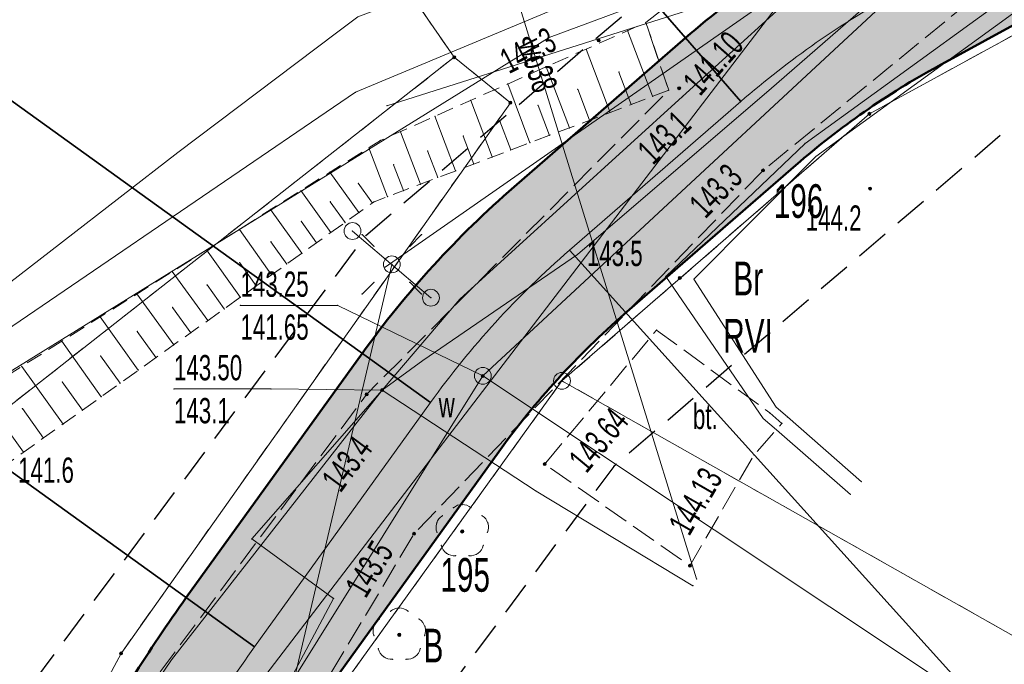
# Model space of a CAD drawing. Extents: x 6456700 to 6518119, y 5963420 to 5980059.
# Tile 156 of 256: x 6512351 to 6512381, y 5966102 to 5966121. Entities that reach past the tile are written whole.
import ezdxf
from ezdxf.enums import TextEntityAlignment as Align

# ---------------------------------------------------------------- set-up
doc = ezdxf.new("R2010")
doc.units = 0
doc.header["$MEASUREMENT"] = 0
for name, pattern in [('L_0_03', [1, 0.5, -0.5]), ('L_0_04', [1.5, 1, -0.5]), ('L_0_52', [1, 0.75, -0.25]), ('L_0_5A', [0.75, 0.5, -0.25])]:
    doc.linetypes.add(name, pattern=pattern)
doc.layers.get('0').update_dxf_attribs({"color": 2, "linetype": 'CONTINUOUS', "lineweight": 5})
for name, color, linetype, lineweight in [('000_Inne__niezydentyfikowane_', 7, 'CONTINUOUS', 18), ('18mm Kreska ciągła', 7, 'CONTINUOUS', 18), ('202_punkt_graniczny', 7, 'CONTINUOUS', 18), ('203_punkt_graniczny', 7, 'CONTINUOUS', 18), ('209_oznaczenie_konturu_klasyfikacyjnego', 96, 'CONTINUOUS', 18), ('210_oznaczenie_konturu_uzytku_gruntowego', 96, 'CONTINUOUS', 18), ('211_numer_dzialki_ewidencyjnej', 7, 'CONTINUOUS', 18), ('218_kontur_uzytku_gruntowego', 96, 'L_0_03', 18), ('219_dzialka_ewidencyjna', 7, 'CONTINUOUS', 18), ('35mm Ciągła', 7, 'CONTINUOUS', 35), ('50mm Kreska ciągła', 7, 'CONTINUOUS', 50), ('9mm Kreska ciągła', 252, 'CONTINUOUS', 9), ('drzewo_lisciaste', 7, 'CONTINUOUS', 18), ('jezdnia', 7, 'CONTINUOUS', 18), ('komora_podziemna', 7, 'CONTINUOUS', 18), ('komora_podziemna_Atr17', 7, 'CONTINUOUS', 18), ('latarnia', 7, 'CONTINUOUS', 18), ('obszar_utwardzony', 7, 'CONTINUOUS', 18), ('obszar_utwardzony_Atr17', 7, 'CONTINUOUS', 18), ('pikieta_naturalna', 7, 'CONTINUOUS', 18), ('pikieta_naturalna_Atr2', 7, 'CONTINUOUS', 18), ('pikieta_sztuczna', 7, 'CONTINUOUS', 18), ('pikieta_sztuczna_Atr2', 7, 'CONTINUOUS', 18), ('przewod_elektroenergetyczny_niskiego_napiecia', 7, 'CONTINUOUS', 18), ('przewod_kanalizacyjny', 7, 'CONTINUOUS', 18), ('przewod_telekomunikacyjny_podziemny', 7, 'CONTINUOUS', 18), ('przewod_wodociagowy', 7, 'CONTINUOUS', 18), ('przewod_wodociagowy_Atr1', 7, 'CONTINUOUS', 18), ('rzedna', 7, 'CONTINUOUS', 18), ('rzedna_Atr2', 7, 'CONTINUOUS', 18), ('rzedna_Atr3', 7, 'CONTINUOUS', 18), ('sciana_oporowa__linia_', 7, 'CONTINUOUS', 18), ('skarpa_nieumocniona', 7, 'CONTINUOUS', 18), ('slup_przewodow_napowietrznych', 7, 'CONTINUOUS', 18), ('Zakres', 7, 'CONTINUOUS', 18)]:
    doc.layers.add(name, color=color, linetype=linetype, lineweight=lineweight)
doc.styles.get("Standard").update_dxf_attribs({"font": 'txt', "width": 0.75})

# ---------------------------------------------------------------- blocks, each defined once
blk = doc.blocks.new('mdcp_nowa')
at = {"layer": '203_punkt_graniczny', "linetype": 'Continuous', "lineweight": 18}
for points in [[(6495095.61, 5982570.525, 1), (6495095.61, 5982570.615, 1)], [(6495097.28, 5982569.175, 1), (6495097.28, 5982569.265, 1)], [(6495107.94, 5982568.845, 1), (6495107.94, 5982568.935, 1)], [(6495085.72, 5982552.825, 1), (6495085.72, 5982552.915, 1)]]:
    blk.add_hatch(color=18, dxfattribs=at).paths.add_polyline_path(points)
at = {"layer": 'drzewo_lisciaste', "linetype": 'Continuous', "lineweight": 18}
for points in [[(6495095.85, 5982556.44, 1), (6495095.85, 5982556.54, 1)], [(6495093.98, 5982553.37, 1), (6495093.98, 5982553.47, 1)]]:
    blk.add_hatch(color=94, dxfattribs=at).paths.add_polyline_path(points)
at = {"layer": 'pikieta_naturalna', "linetype": 'Continuous', "lineweight": 18}
for points in [[(6495099.9, 5982571.025, 1), (6495099.9, 5982571.115, 1)], [(6495102.29, 5982569.605, 1), (6495102.29, 5982569.695, 1)], [(6495104.78, 5982567.165, 1), (6495104.78, 5982567.255, 1)], [(6495107.96, 5982566.625, 1), (6495107.96, 5982566.715, 1)], [(6495102.31, 5982563.975, 1), (6495102.31, 5982564.065, 1)], [(6495093.01, 5982560.515, 1), (6495093.01, 5982560.605, 1)], [(6495094.42, 5982556.375, 1), (6495094.42, 5982556.465, 1)]]:
    blk.add_hatch(color=18, dxfattribs=at).paths.add_polyline_path(points)
at = {"layer": 'pikieta_sztuczna', "linetype": 'Continuous', "lineweight": 18}
for points in [[(6495098.3, 5982558.445, 1), (6495098.3, 5982558.535, 1)], [(6495102.61, 5982555.425, 1), (6495102.61, 5982555.515, 1)]]:
    blk.add_hatch(color=18, dxfattribs=at).paths.add_polyline_path(points)
at = {"layer": 'rzedna', "linetype": 'Continuous', "lineweight": 18}
for points in [[(6495096.46, 5982561.065, 1), (6495096.46, 5982561.155, 1)], [(6495093.47, 5982560.645, 1), (6495093.47, 5982560.735, 1)]]:
    blk.add_hatch(color=18, dxfattribs=at).paths.add_polyline_path(points)
at = {"layer": '000_Inne__niezydentyfikowane_', "linetype": 'Continuous', "lineweight": 18, "flags": 128}
for points in [[(6495101.5, 5982569.41), (6495100.76, 5982571.36)], [(6495100.24, 5982568.93), (6495099.53, 5982570.81)], [(6495099.03, 5982568.47), (6495098.34, 5982570.29)], [(6495100.87, 5982569.17), (6495100.5, 5982570.13)], [(6495097.86, 5982568.03), (6495097.2, 5982569.78)], [(6495099.63, 5982568.7), (6495099.28, 5982569.62)], [(6495096.74, 5982567.61), (6495096.1, 5982569.29)], [(6495098.44, 5982568.25), (6495098.1, 5982569.14)], [(6495095.65, 5982567.2), (6495095.04, 5982568.82)], [(6495097.29, 5982567.82), (6495096.97, 5982568.67)], [(6495094.61, 5982566.8), (6495094.02, 5982568.36)], [(6495096.19, 5982567.4), (6495095.88, 5982568.23)], [(6495093.63, 5982566.43), (6495093.08, 5982567.88)], [(6495095.12, 5982567), (6495094.82, 5982567.79)], [(6495094.1, 5982566.61), (6495093.81, 5982567.38)], [(6495092.78, 5982565.96), (6495091.92, 5982567.16)], [(6495093.18, 5982566.24), (6495092.76, 5982566.83)], [(6495091.95, 5982565.37), (6495091.06, 5982566.61)], [(6495092.37, 5982565.66), (6495091.93, 5982566.28)], [(6495091.09, 5982564.75), (6495090.16, 5982566.05)], [(6495091.52, 5982565.06), (6495091.07, 5982565.7)], [(6495090.19, 5982564.11), (6495089.23, 5982565.46)], [(6495090.64, 5982564.43), (6495090.17, 5982565.09)], [(6495089.26, 5982563.44), (6495088.25, 5982564.85)], [(6495089.73, 5982563.78), (6495089.24, 5982564.47)], [(6495088.29, 5982562.75), (6495087.24, 5982564.21)], [(6495088.78, 5982563.1), (6495088.27, 5982563.81)], [(6495087.28, 5982562.03), (6495086.19, 5982563.55)], [(6495087.79, 5982562.39), (6495087.25, 5982563.14)], [(6495086.23, 5982561.28), (6495085.1, 5982562.86)], [(6495086.76, 5982561.65), (6495086.2, 5982562.43)], [(6495085.13, 5982560.49), (6495083.96, 5982562.14)], [(6495085.69, 5982560.89), (6495085.11, 5982561.7)], [(6495084, 5982559.68), (6495082.77, 5982561.39)], [(6495084.57, 5982560.09), (6495083.97, 5982560.93)], [(6495082.82, 5982558.84), (6495081.54, 5982560.62)], [(6495083.41, 5982559.26), (6495082.79, 5982560.14)]]:
    blk.add_lwpolyline(points, dxfattribs=at)
at = {"layer": '000_Inne__niezydentyfikowane_'}
for p in [(6495100.76, 5982571.36), (6495099.53, 5982570.81), (6495098.34, 5982570.29), (6495100.5, 5982570.13), (6495097.2, 5982569.78), (6495099.28, 5982569.62), (6495101.5, 5982569.41), (6495096.1, 5982569.29), (6495098.1, 5982569.14), (6495100.87, 5982569.17), (6495095.04, 5982568.82), (6495100.24, 5982568.93), (6495096.97, 5982568.67), (6495099.03, 5982568.47), (6495099.63, 5982568.7), (6495094.02, 5982568.36), (6495095.88, 5982568.23), (6495098.44, 5982568.25), (6495093.08, 5982567.88), (6495097.86, 5982568.03), (6495094.82, 5982567.79), (6495096.74, 5982567.61), (6495097.29, 5982567.82), (6495093.81, 5982567.38), (6495096.19, 5982567.4), (6495091.92, 5982567.16), (6495095.12, 5982567), (6495095.65, 5982567.2), (6495092.76, 5982566.83), (6495094.61, 5982566.8), (6495091.06, 5982566.61), (6495093.63, 5982566.43), (6495094.1, 5982566.61), (6495091.93, 5982566.28), (6495093.18, 5982566.24), (6495090.16, 5982566.05), (6495092.78, 5982565.96), (6495091.07, 5982565.7), (6495092.37, 5982565.66), (6495089.23, 5982565.46), (6495091.95, 5982565.37), (6495090.17, 5982565.09), (6495091.52, 5982565.06), (6495088.25, 5982564.85), (6495091.09, 5982564.75), (6495089.24, 5982564.47), (6495090.64, 5982564.43), (6495087.24, 5982564.21), (6495090.19, 5982564.11), (6495088.27, 5982563.81), (6495089.73, 5982563.78), (6495086.19, 5982563.55), (6495089.26, 5982563.44), (6495087.25, 5982563.14), (6495088.78, 5982563.1), (6495085.1, 5982562.86), (6495088.29, 5982562.75), (6495086.2, 5982562.43), (6495087.79, 5982562.39), (6495083.96, 5982562.14), (6495087.28, 5982562.03), (6495085.11, 5982561.7), (6495086.76, 5982561.65), (6495082.77, 5982561.39), (6495086.23, 5982561.28), (6495083.97, 5982560.93), (6495085.69, 5982560.89), (6495085.13, 5982560.49), (6495082.79, 5982560.14), (6495084.57, 5982560.09), (6495084, 5982559.68), (6495083.41, 5982559.26), (6495082.82, 5982558.84)]:
    blk.add_point(p, dxfattribs=at)
at = {"layer": '202_punkt_graniczny', "color": 7, "linetype": 'Continuous', "lineweight": 18}
blk.add_circle((6495098.81, 5982560.96), 0.25, dxfattribs=at)
at = {"layer": '202_punkt_graniczny'}
blk.add_point((6495098.81, 5982560.96), dxfattribs=at)
at = {"layer": '203_punkt_graniczny', "color": 7, "linetype": 'Continuous', "lineweight": 18}
for centre in [(6495095.61, 5982570.57), (6495097.28, 5982569.22), (6495107.94, 5982568.89), (6495085.72, 5982552.87)]:
    blk.add_circle(centre, 0.045, dxfattribs=at)
at = {"layer": '203_punkt_graniczny'}
for p in [(6495095.61, 5982570.57), (6495097.28, 5982569.22), (6495107.94, 5982568.89), (6495085.72, 5982552.87)]:
    blk.add_point(p, dxfattribs=at)
at = {"layer": '218_kontur_uzytku_gruntowego', "lineweight": 18, "flags": 128}
for points in [[(6495127.94, 5982579.83), (6495107.94, 5982568.89)], [(6495093.51, 5982573.61), (6495095.61, 5982570.57)], [(6495095.61, 5982570.57), (6495059.39, 5982542.16)], [(6495097.28, 5982569.22), (6495095.61, 5982570.57)], [(6495085.72, 5982552.87), (6495097.28, 5982569.22)], [(6495107.94, 5982568.89), (6495098.81, 5982560.96)], [(6495098.81, 5982560.96), (6495090.48, 5982549.39)], [(6495131.94, 5982542.25), (6495098.81, 5982560.96)], [(6495073.98, 5982531.05), (6495085.72, 5982552.87)]]:
    blk.add_lwpolyline(points, dxfattribs=at)
at = {"layer": '218_kontur_uzytku_gruntowego'}
for p in [(6495095.61, 5982570.57), (6495095.61, 5982570.57), (6495095.61, 5982570.57), (6495095.61, 5982570.57), (6495097.28, 5982569.22), (6495097.28, 5982569.22), (6495097.28, 5982569.22), (6495097.28, 5982569.22), (6495107.94, 5982568.89), (6495107.94, 5982568.89), (6495107.94, 5982568.89), (6495107.94, 5982568.89), (6495098.81, 5982560.96), (6495098.81, 5982560.96), (6495098.81, 5982560.96), (6495098.81, 5982560.96), (6495098.81, 5982560.96), (6495098.81, 5982560.96), (6495085.72, 5982552.87), (6495085.72, 5982552.87), (6495085.72, 5982552.87), (6495085.72, 5982552.87)]:
    blk.add_point(p, dxfattribs=at)
at = {"layer": '219_dzialka_ewidencyjna', "color": 3, "linetype": 'Continuous', "lineweight": 18, "flags": 128}
for points in [[(6495127.94, 5982579.83), (6495107.94, 5982568.89)], [(6495093.51, 5982573.61), (6495095.61, 5982570.57)], [(6495095.61, 5982570.57), (6495059.39, 5982542.16)], [(6495097.28, 5982569.22), (6495095.61, 5982570.57)], [(6495085.72, 5982552.87), (6495097.28, 5982569.22)], [(6495098.81, 5982560.96), (6495107.94, 5982568.89)], [(6495090.48, 5982549.39), (6495098.81, 5982560.96)], [(6495098.81, 5982560.96), (6495131.94, 5982542.25)], [(6495073.98, 5982531.05), (6495085.72, 5982552.87)]]:
    blk.add_lwpolyline(points, dxfattribs=at)
at = {"layer": '219_dzialka_ewidencyjna', "color": 3}
for p in [(6495095.61, 5982570.57), (6495095.61, 5982570.57), (6495095.61, 5982570.57), (6495097.28, 5982569.22), (6495097.28, 5982569.22), (6495107.94, 5982568.89), (6495107.94, 5982568.89), (6495098.81, 5982560.96), (6495098.81, 5982560.96), (6495098.81, 5982560.96), (6495085.72, 5982552.87), (6495085.72, 5982552.87)]:
    blk.add_point(p, dxfattribs=at)
at = {"layer": 'drzewo_lisciaste', "color": 94, "linetype": 'Continuous', "lineweight": 18}
for centre in [(6495095.85, 5982556.49), (6495093.98, 5982553.42)]:
    blk.add_circle(centre, 0.05, dxfattribs=at)
at = {"layer": 'drzewo_lisciaste', "color": 94, "linetype": 'Continuous', "lineweight": 13}
for centre, start, end in [((6495095.85, 5982556.89), 49.272, 130.728), ((6495095.47, 5982556.614), 121.308, 202.548), ((6495096.23, 5982556.614), 337.452, 58.692), ((6495095.615, 5982556.166), 193.221, 274.871), ((6495096.085, 5982556.166), 265.129, 346.779), ((6495093.98, 5982553.82), 49.272, 130.728), ((6495093.6, 5982553.544), 121.308, 202.548), ((6495094.36, 5982553.544), 337.452, 58.692), ((6495093.745, 5982553.096), 193.221, 274.871), ((6495094.215, 5982553.096), 265.129, 346.779)]:
    blk.add_arc(centre, 0.4, start, end, dxfattribs=at)
at = {"layer": 'drzewo_lisciaste'}
for p in [(6495095.589, 5982557.193), (6495095.85, 5982557.29), (6495096.111, 5982557.193), (6495095.09, 5982556.738), (6495095.262, 5982556.956), (6495096.438, 5982556.956), (6495096.61, 5982556.738), (6495095.101, 5982556.461), (6495095.85, 5982556.49), (6495096.599, 5982556.461), (6495095.226, 5982556.075), (6495096.474, 5982556.075), (6495095.38, 5982555.842), (6495095.649, 5982555.767), (6495096.051, 5982555.767), (6495096.32, 5982555.842), (6495093.719, 5982554.123), (6495093.98, 5982554.22), (6495094.241, 5982554.123), (6495093.392, 5982553.886), (6495094.568, 5982553.886), (6495093.22, 5982553.668), (6495094.74, 5982553.668), (6495093.231, 5982553.391), (6495093.98, 5982553.42), (6495094.729, 5982553.391), (6495093.356, 5982553.005), (6495094.604, 5982553.005), (6495093.51, 5982552.772), (6495093.779, 5982552.697), (6495094.181, 5982552.697), (6495094.45, 5982552.772)]:
    blk.add_point(p, dxfattribs=at)
at = {"layer": 'jezdnia', "color": 7, "linetype": 'L_0_52', "lineweight": 18, "flags": 128}
blk.add_lwpolyline([(6495134.37, 5982583.3), (6495113.38, 5982574.25), (6495104.78, 5982567.21), (6495094.42, 5982556.42), (6495077.25, 5982527.64), (6495065.47, 5982509.01), (6495049.82, 5982491.48), (6495035, 5982466.78), (6495029.3, 5982456), (6495014.86, 5982429.39), (6495004.75, 5982409.18), (6494998.73, 5982397.06), (6494987.52, 5982373.63), (6494982.83, 5982364.72), (6494972.31, 5982345.03), (6494970.53, 5982342.23), (6494960.57, 5982327.01), (6494956.04, 5982320.35), (6494947.33, 5982304.72), (6494935.61, 5982281.93), (6494926.04, 5982257.99), (6494919.72, 5982242.45), (6494913.81, 5982225.8), (6494910.48, 5982216.25), (6494906.14, 5982216.99), (6494909.9, 5982227.31), (6494916.12, 5982243.16), (6494921.48, 5982258.77), (6494931.15, 5982282.69), (6494943.64, 5982306.31), (6494959.06, 5982330.89), (6494969.1, 5982347.08), (6494979.83, 5982365.44), (6494985.75, 5982378.98), (6494994.88, 5982398.03), (6495001.66, 5982410.76), (6495011.8, 5982430.8), (6495026, 5982457.23), (6495032.25, 5982468.97), (6495046.11, 5982493.71), (6495063.09, 5982514.09), (6495073.26, 5982529.52), (6495082.96, 5982547.05), (6495093.01, 5982560.56), (6495101.98, 5982569.59), (6495101.3, 5982571.6), (6495108.99, 5982577.59), (6495110.03, 5982578.44), (6495121.58, 5982583.64), (6495122.46, 5982584.02), (6495130.77, 5982587.79), (6495134.82, 5982589.62), (6495140.56, 5982589.08), (6495141.32, 5982585.54)], close=True, dxfattribs=at)
at = {"layer": 'jezdnia'}
for p in [(6495101.3, 5982571.6), (6495101.98, 5982569.59), (6495104.78, 5982567.21), (6495093.01, 5982560.56), (6495094.42, 5982556.42)]:
    blk.add_point(p, dxfattribs=at)
at = {"layer": 'komora_podziemna', "color": 5, "linetype": 'Continuous', "lineweight": 13}
blk.add_circle((6495096.46, 5982561.11), 0.25, dxfattribs=at)
at = {"layer": 'komora_podziemna'}
blk.add_point((6495096.46, 5982561.11), dxfattribs=at)
at = {"layer": 'latarnia', "color": 7, "linetype": 'Continuous', "lineweight": 13, "flags": 128}
for points in [[(6495093.23, 5982564.951), (6495092.877, 5982565.304)], [(6495094.291, 5982564.951), (6495094.644, 5982565.304)], [(6495093.23, 5982563.89), (6495092.877, 5982563.537)], [(6495094.291, 5982563.89), (6495094.644, 5982563.537)]]:
    blk.add_lwpolyline(points, dxfattribs=at)
at = {"layer": 'latarnia', "color": 7, "linetype": 'Continuous', "lineweight": 13}
blk.add_circle((6495093.76, 5982564.42), 0.25, dxfattribs=at)
at = {"layer": 'latarnia'}
for p in [(6495092.877, 5982565.304), (6495094.644, 5982565.304), (6495093.23, 5982564.951), (6495094.291, 5982564.951), (6495093.76, 5982564.42), (6495093.23, 5982563.89), (6495094.291, 5982563.89), (6495092.877, 5982563.537), (6495094.644, 5982563.537)]:
    blk.add_point(p, dxfattribs=at)
at = {"layer": 'obszar_utwardzony', "color": 7, "linetype": 'L_0_52', "lineweight": 18, "flags": 128}
blk.add_lwpolyline([(6495101.62, 5982562.47), (6495104.98, 5982560.01), (6495105.34, 5982559.7), (6495104.51, 5982558.76), (6495102.61, 5982555.47), (6495098.3, 5982558.49)], close=True, dxfattribs=at)
at = {"layer": 'obszar_utwardzony'}
for p in [(6495101.62, 5982562.47), (6495104.98, 5982560.01), (6495105.34, 5982559.7), (6495098.3, 5982558.49), (6495104.51, 5982558.76), (6495102.61, 5982555.47)]:
    blk.add_point(p, dxfattribs=at)
at = {"layer": 'pikieta_naturalna', "color": 7, "linetype": 'Continuous', "lineweight": 18}
for centre in [(6495099.9, 5982571.07), (6495102.29, 5982569.65), (6495104.78, 5982567.21), (6495107.96, 5982566.67), (6495102.31, 5982564.02), (6495093.01, 5982560.56), (6495094.42, 5982556.42)]:
    blk.add_circle(centre, 0.045, dxfattribs=at)
at = {"layer": 'pikieta_naturalna'}
for p in [(6495099.9, 5982571.07), (6495102.29, 5982569.65), (6495104.78, 5982567.21), (6495107.96, 5982566.67), (6495102.31, 5982564.02), (6495093.01, 5982560.56), (6495094.42, 5982556.42)]:
    blk.add_point(p, dxfattribs=at)
at = {"layer": 'pikieta_sztuczna', "color": 7, "linetype": 'Continuous', "lineweight": 18}
for centre in [(6495098.3, 5982558.49), (6495102.61, 5982555.47)]:
    blk.add_circle(centre, 0.045, dxfattribs=at)
at = {"layer": 'pikieta_sztuczna'}
for p in [(6495098.3, 5982558.49), (6495102.61, 5982555.47)]:
    blk.add_point(p, dxfattribs=at)
at = {"layer": 'przewod_elektroenergetyczny_niskiego_napiecia', "color": 1, "linetype": 'Continuous', "lineweight": 18, "flags": 128}
for points in [[(6495125.18, 5982586.38), (6495093.56, 5982564.34)], [(6495087.9, 5982539.51), (6495093.76, 5982564.42)]]:
    blk.add_lwpolyline(points, dxfattribs=at)
at = {"layer": 'przewod_elektroenergetyczny_niskiego_napiecia'}
for p in [(6495093.56, 5982564.34), (6495093.76, 5982564.42), (6495093.76, 5982564.42)]:
    blk.add_point(p, dxfattribs=at)
at = {"layer": 'przewod_elektroenergetyczny_niskiego_napiecia', "color": 1}
for p in [(6495093.56, 5982564.34), (6495093.76, 5982564.42)]:
    blk.add_point(p, dxfattribs=at)
at = {"layer": 'przewod_kanalizacyjny', "color": 34, "linetype": 'Continuous', "lineweight": 18, "flags": 128}
for points in [[(6495170.45, 5982625.77), (6495156.12, 5982602.36), (6495141.15, 5982588.26), (6495113.72, 5982578.32), (6495092.68, 5982569.53), (6495045.09, 5982537.09), (6495021.25, 5982523.09), (6494993.35, 5982504.58), (6494979.31, 5982519.23), (6494973.67, 5982513.49)], [(6495093.61, 5982569.13), (6495105.35, 5982572.86)], [(6495087.83, 5982549.37), (6495105.56, 5982572.56)]]:
    blk.add_lwpolyline(points, dxfattribs=at)
at = {"layer": 'przewod_kanalizacyjny'}
for p in [(6495092.68, 5982569.53), (6495093.61, 5982569.13)]:
    blk.add_point(p, dxfattribs=at)
at = {"layer": 'przewod_telekomunikacyjny_podziemny', "color": 30, "linetype": 'Continuous', "lineweight": 18, "flags": 128}
for points in [[(6495153.57, 5982590.59), (6495143.73, 5982590.82), (6495140.96, 5982590.44), (6495136.36, 5982589.22), (6495125.43, 5982584.63), (6495118.68, 5982582.02), (6495111.1, 5982577.1), (6495107.64, 5982574.02), (6495105.18, 5982571.94), (6495102.39, 5982569.4), (6495095.78, 5982563.39), (6495093.47, 5982560.69), (6495087.22, 5982552.68), (6495083.79, 5982547.62), (6495074.92, 5982532.24)], [(6495153.57, 5982590.59), (6495149.14, 5982590.45), (6495146.08, 5982590.25), (6495137.25, 5982588.52), (6495132.01, 5982586.2), (6495123.45, 5982582.26), (6495120.04, 5982580.6), (6495115.99, 5982577.9), (6495111.25, 5982574.85), (6495109.73, 5982573.75), (6495105.03, 5982569.65), (6495099.27, 5982564.71), (6495094.68, 5982561.57), (6495093.47, 5982560.69), (6495089.6, 5982556.27), (6495092.03, 5982554.5), (6495087.91, 5982546.77), (6495085.02, 5982541.49), (6495079.35, 5982530.1)], [(6495105.18, 5982571.94), (6495105.04, 5982576.33), (6495100.52, 5982574.72), (6495096.03, 5982573.01), (6495092.75, 5982571.77), (6495092.12, 5982571.3), (6495087.4, 5982567.74), (6495083.98, 5982565.09), (6495075.29, 5982558.37), (6495068.99, 5982553.44)], [(6495093.47, 5982560.69), (6495098.04, 5982557.69), (6495102.7, 5982554.88)]]:
    blk.add_lwpolyline(points, dxfattribs=at)
at = {"layer": 'przewod_telekomunikacyjny_podziemny'}
for p in [(6495092.12, 5982571.3), (6495105.03, 5982569.65), (6495102.39, 5982569.4), (6495087.4, 5982567.74), (6495083.98, 5982565.09), (6495099.27, 5982564.71), (6495095.78, 5982563.39), (6495094.68, 5982561.57), (6495093.47, 5982560.69), (6495093.47, 5982560.69), (6495093.47, 5982560.69), (6495098.04, 5982557.69), (6495089.6, 5982556.27), (6495102.7, 5982554.88), (6495092.03, 5982554.5), (6495087.22, 5982552.68)]:
    blk.add_point(p, dxfattribs=at)
at = {"layer": 'przewod_wodociagowy', "color": 5, "linetype": 'Continuous', "lineweight": 18, "flags": 128}
for points in [[(6495093.71, 5982584.97), (6495096.9, 5982574.21), (6495102.81, 5982555.08)], [(6495116.02, 5982578.24), (6495114.38, 5982577.08), (6495098.43, 5982571.16), (6495040.66, 5982535.36), (6495020.87, 5982523.47), (6494994.8, 5982504.94), (6494980.71, 5982518.34), (6494972.25, 5982527.55), (6494970.833, 5982529.104)], [(6495020.19, 5982442.47), (6495036.31, 5982469.42), (6495048.81, 5982492.2), (6495052.33, 5982497.45), (6495061.45, 5982507.99), (6495071.18, 5982518.02), (6495077.82, 5982531.27), (6495096.46, 5982561.11), (6495111.97, 5982575.51), (6495112.4, 5982574.08), (6495113.01, 5982573.49)], [(6495096.46, 5982561.11), (6495110.2, 5982551.97), (6495109.71, 5982551.27)]]:
    blk.add_lwpolyline(points, dxfattribs=at)
at = {"layer": 'przewod_wodociagowy'}
for p in [(6495098.43, 5982571.16), (6495096.46, 5982561.11), (6495096.46, 5982561.11), (6495102.81, 5982555.08)]:
    blk.add_point(p, dxfattribs=at)
at = {"layer": 'rzedna', "color": 7, "linetype": 'Continuous', "lineweight": 18}
for centre in [(6495096.46, 5982561.11), (6495093.47, 5982560.69)]:
    blk.add_circle(centre, 0.045, dxfattribs=at)
at = {"layer": 'rzedna'}
for p in [(6495096.46, 5982561.11), (6495093.47, 5982560.69)]:
    blk.add_point(p, dxfattribs=at)
at = {"layer": 'rzedna_Atr2', "color": 7, "linetype": 'Continuous', "lineweight": 18, "flags": 128}
for points in [[(6495096.46, 5982561.11), (6495092.15, 5982563.2), (6495089.264, 5982563.2)], [(6495093.47, 5982560.69), (6495090.17, 5982560.72), (6495087.29, 5982560.72)]]:
    blk.add_lwpolyline(points, dxfattribs=at)
at = {"layer": 'rzedna_Atr2'}
for p in [(6495089.264, 5982563.2), (6495092.15, 5982563.2), (6495096.46, 5982561.11), (6495087.29, 5982560.72), (6495090.17, 5982560.72), (6495093.47, 5982560.69)]:
    blk.add_point(p, dxfattribs=at)
at = {"layer": 'sciana_oporowa__linia_', "color": 7, "linetype": 'Continuous', "lineweight": 18, "flags": 128}
for points in [[(6495107.376, 5982557.592), (6495105.176, 5982559.511), (6495104.789, 5982559.842), (6495101.89, 5982564.064), (6495106.028, 5982568.012), (6495114.335, 5982574.041), (6495119.768, 5982577.078)], [(6495107.704, 5982557.968), (6495105.504, 5982559.889), (6495105.171, 5982560.178), (6495102.73, 5982563.976), (6495106.352, 5982567.628), (6495114.605, 5982573.619), (6495120.012, 5982576.642)]]:
    blk.add_lwpolyline(points, dxfattribs=at)
at = {"layer": 'sciana_oporowa__linia_'}
for p in [(6495106.028, 5982568.012), (6495106.352, 5982567.628), (6495101.89, 5982564.064), (6495102.73, 5982563.976), (6495105.171, 5982560.178), (6495104.789, 5982559.842), (6495105.504, 5982559.889), (6495105.176, 5982559.511), (6495107.704, 5982557.968), (6495107.376, 5982557.592)]:
    blk.add_point(p, dxfattribs=at)
at = {"layer": 'skarpa_nieumocniona', "color": 7, "linetype": 'L_0_5A', "lineweight": 18, "flags": 128}
blk.add_lwpolyline([(6495101.98, 5982569.59), (6495093.23, 5982566.28), (6495082.09, 5982558.32), (6495069.48, 5982548.8), (6495057.57, 5982539.71), (6495038.48, 5982529.78), (6495020.89, 5982520.04), (6495010.33, 5982512.81), (6495009.56, 5982512.81), (6495020.36, 5982520.64), (6495037.75, 5982531.17), (6495045.58, 5982536.08), (6495056.58, 5982541.8), (6495068.83, 5982550.54), (6495080.69, 5982560.08), (6495093.42, 5982568.1), (6495101.3, 5982571.6)], close=True, dxfattribs=at)
at = {"layer": 'skarpa_nieumocniona'}
for p in [(6495101.3, 5982571.6), (6495101.3, 5982571.6), (6495101.98, 5982569.59), (6495101.98, 5982569.59), (6495093.42, 5982568.1), (6495093.42, 5982568.1), (6495093.23, 5982566.28), (6495093.23, 5982566.28)]:
    blk.add_point(p, dxfattribs=at)
at = {"layer": 'slup_przewodow_napowietrznych', "color": 7, "linetype": 'Continuous', "lineweight": 18, "flags": 128}
blk.add_lwpolyline([(6495094.92, 5982563.43), (6495092.59, 5982565.41)], dxfattribs=at)
at = {"layer": 'slup_przewodow_napowietrznych', "color": 7, "linetype": 'Continuous', "lineweight": 13}
for centre in [(6495092.59, 5982565.41), (6495094.92, 5982563.43)]:
    blk.add_circle(centre, 0.25, dxfattribs=at)
at = {"layer": 'slup_przewodow_napowietrznych'}
for p in [(6495092.59, 5982565.41), (6495092.59, 5982565.41), (6495094.92, 5982563.43), (6495094.92, 5982563.43)]:
    blk.add_point(p, dxfattribs=at)
at = {"layer": 'Zakres', "linetype": 'L_0_04', "lineweight": 25, "flags": 128}
blk.add_lwpolyline([(6495113.77, 5985050.22), (6495121.12, 5984877.07), (6495125.76, 5984757.87), (6495129.89, 5984649.81), (6495141.08, 5984611.3), (6495145.77, 5984544.53), (6495147.36, 5984487.27), (6495157.22, 5984392.07), (6495162.95, 5984387.45), (6495180.24, 5984384.16), (6495229.5, 5984386.61), (6495251.65, 5984373.41), (6495258.77, 5984357.12), (6495255.44, 5984330.44), (6495250.77, 5984304.39), (6495252.21, 5984282.78), (6495255.46, 5984256.45), (6495254.94, 5984238.25), (6495266.4, 5984211), (6495277.24, 5984182.33), (6495294.2, 5984133.19), (6495300.94, 5984095.37), (6495313.24, 5984037.69), (6495317.44, 5983978.18), (6495300.35, 5983922.18), (6495282.35, 5983883.38), (6495266.21, 5983862.23), (6495242.03, 5983839.67), (6495211.11, 5983816.86), (6495158.26, 5983772.66), (6495130.6, 5983651.16), (6495116.31, 5983543.43), (6495129.51, 5983346.73), (6495134.58, 5983264.71), (6495139.64, 5983186.97), (6495193.25, 5983077.94), (6495199.2, 5983041.97), (6495206.23, 5983026), (6495208.96, 5983004.88), (6495202.27, 5982979.48), (6495202.42, 5982950.13), (6495209.35, 5982897.38), (6495215.97, 5982850.34), (6495228.6, 5982809.97), (6495226.85, 5982778.82), (6495225.04, 5982750.56), (6495220.26, 5982723.37), (6495226.54, 5982679.97), (6495206.06, 5982669.48), (6495192.68, 5982657.71), (6495184.57, 5982648.65), (6495174.78, 5982624.58), (6495164.23, 5982604.61), (6495150.7, 5982588.3), (6495137.69, 5982582.43), (6495118.26, 5982573.75), (6495100.35, 5982558.42), (6495090.36, 5982544.99), (6495075.87, 5982519.06), (6495060.83, 5982499.68), (6495049.41, 5982485.49), (6495035.07, 5982459.7), (6495006.7, 5982406.64), (6494980.89, 5982351.84), (6494944.35, 5982293.29), (6494925.72, 5982250.11), (6494905.2, 5982190.37), (6494898.43, 5982153.5), (6494879.51, 5982063.89), (6494864.14, 5981992.66), (6494816.93, 5981768.61), (6494777.79, 5981577.7), (6494739.84, 5981394.72), (6494718.65, 5981297.89), (6494716.45, 5981237.31), (6494738.62, 5981208.21), (6494776.48, 5981173.06), (6494817.16, 5981137.44), (6494847.63, 5981109.8), (6494877.39, 5981077.08), (6494912.75, 5981030.55), (6494916.06, 5981014.71), (6494903.86, 5980957.01), (6494916.13, 5980953.51), (6494892.32, 5980927.59), (6494850.7, 5980858.8), (6494806.81, 5980779.89), (6494785.1, 5980753.49), (6494715.22, 5980723.29), (6494679.96, 5980686.78), (6494651.35, 5980651.29), (6494549.14, 5980683.24), (6494511.84, 5980659.66), (6494443.61, 5980630.33), (6494428.78, 5980598.6), (6494431.58, 5980579.46), (6494420.56, 5980549.76), (6494416.45, 5980528.2), (6494403.86, 5980507.16), (6494388.89, 5980482.96), (6494365.32, 5980407.99), (6494335.67, 5980315.15), (6494332.29, 5980297.41), (6494335.1, 5980278.18), (6494347.25, 5980254.84), (6494336.79, 5980250.09), (6494300.04, 5980271.34), (6494320.8, 5980301.43), (6494336.81, 5980349.17), (6494344.85, 5980380.92), (6494360.85, 5980437.13), (6494374.18, 5980476.38), (6494386.14, 5980498.84), (6494403.02, 5980528.52), (6494411.33, 5980563.19), (6494420.84, 5980586.25), (6494420.25, 5980601.11), (6494434.95, 5980635.94), (6494446.75, 5980644.99), (6494465.77, 5980647.27), (6494513.02, 5980669.46), (6494507.85, 5980679.68), (6494547.89, 5980705.83), (6494570.06, 5980691.34), (6494636.17, 5980669.05), (6494706.14, 5980756.86), (6494742.78, 5980772.58), (6494798.53, 5980814.27), (6494826.12, 5980867.97), (6494849.57, 5980908.6), (6494845.35, 5980942.01), (6494853.94, 5980970.83), (6494891.08, 5980960.54), (6494890.11, 5980965.73), (6494903.94, 5981025.69), (6494869.98, 5981070.3), (6494770.97, 5981160.58), (6494728.18, 5981200.64), (6494706.13, 5981229.56), (6494707.94, 5981299.75), (6494728.84, 5981398.1), (6494767.06, 5981580.19), (6494806.17, 5981770.55), (6494854.36, 5981994.76), (6494869.73, 5982065.97), (6494888.61, 5982155.44), (6494891.67, 5982173.95), (6494895.82, 5982197.45), (6494916.38, 5982253.72), (6494935.47, 5982297.95), (6494954.97, 5982331.67), (6494972.09, 5982356.64), (6494997.76, 5982411.14), (6495026.29, 5982464.48), (6495041.09, 5982491.09), (6495052.99, 5982505.88), (6495067.51, 5982524.6), (6495081.94, 5982550.43), (6495092.99, 5982565.28), (6495112.86, 5982582.29), (6495133.59, 5982591.55), (6495144.48, 5982596.46), (6495155.87, 5982610.19), (6495165.7, 5982628.8), (6495175.96, 5982654.03), (6495185.62, 5982664.83), (6495200.4, 5982677.82), (6495212.49, 5982688.04), (6495209.64, 5982723.43), (6495215.22, 5982750.57), (6495216.87, 5982779.54), (6495218.31, 5982809.31), (6495206.86, 5982847.92), (6495199.44, 5982894.74), (6495192.11, 5982948.71), (6495190.16, 5982979.24), (6495183.47, 5983075.16), (6495129.79, 5983184.34), (6495124.6, 5983264.07), (6495119.53, 5983346.09), (6495106.27, 5983543.75), (6495120.74, 5983652.9), (6495148.75, 5983779.42), (6495204.15, 5983826.04), (6495273.41, 5983889.36), (6495288.53, 5983927.42), (6495300.83, 5983964.69), (6495303.91, 5983980.14), (6495301.32, 5984039.55), (6495291.1, 5984093.63), (6495284.5, 5984130.67), (6495267.84, 5984178.93), (6495257.12, 5984207.3), (6495244.96, 5984236.19), (6495244.79, 5984255.42), (6495242.25, 5984281.97), (6495240.71, 5984304.95), (6495245.55, 5984331.94), (6495248.51, 5984355.64), (6495243.77, 5984366.47), (6495226.98, 5984376.47), (6495179.54, 5984374.12), (6495158.61, 5984378.09), (6495147.7, 5984386.91), (6495137.38, 5984486.61), (6495135.78, 5984544.04), (6495131.18, 5984609.54), (6495119.95, 5984648.2), (6495115.76, 5984757.49), (6495111.12, 5984876.67), (6495103.73, 5985050.93), (6495109.36, 5985081.73), (6495120.41, 5985085.88)], close=True, dxfattribs=at)
at = {"layer": 'Zakres'}
for p in [(6495092.99, 5982565.28), (6495100.35, 5982558.42)]:
    blk.add_point(p, dxfattribs=at)
at = {"layer": '209_oznaczenie_konturu_klasyfikacyjnego', "lineweight": 20, "width": 0.66}
blk.add_text('RVI', height=1, dxfattribs=at).set_placement((6495103.6, 5982562.8), align=Align.TOP_LEFT)
at = {"layer": '210_oznaczenie_konturu_uzytku_gruntowego', "lineweight": 20, "width": 0.66}
for s, p in [('Br', (6495103.9, 5982564.5)), ('B', (6495094.7, 5982553.6))]:
    blk.add_text(s, height=1, dxfattribs=at).set_placement(p, align=Align.TOP_LEFT)
at = {"layer": '211_numer_dzialki_ewidencyjnej', "color": 7, "lineweight": 20, "width": 0.66}
for s, p in [('196', (6495105.1, 5982566.8)), ('195', (6495095.2, 5982555.7))]:
    blk.add_text(s, height=1, dxfattribs=at).set_placement(p, align=Align.TOP_LEFT)
at = {"layer": 'komora_podziemna_Atr17', "color": 7, "lineweight": 15, "width": 0.66}
blk.add_text('w', height=0.75, dxfattribs=at).set_placement((6495095.149, 5982560.63), align=Align.TOP_LEFT)
at = {"layer": 'obszar_utwardzony_Atr17', "color": 7, "lineweight": 15, "width": 0.66}
blk.add_text('bt.', height=0.75, dxfattribs=at).set_placement((6495102.7, 5982560.28), align=Align.TOP_LEFT)
at = {"layer": 'pikieta_naturalna_Atr2', "color": 7, "lineweight": 15, "width": 0.66}
for s, rotation, p in [('142.3', 27.3, (6495096.89, 5982570.73)), ('143.1', 44.4, (6495100.99, 5982567.88)), ('143.3', 46.2, (6495102.53, 5982566.27)), ('143.4', 53.4, (6495091.63, 5982558.06)), ('143.5', 59.2, (6495092.34, 5982554.86))]:
    blk.add_text(s, height=0.75, rotation=rotation, dxfattribs=at).set_placement(p, align=Align.TOP_LEFT)
for s, p in [('144.2', (6495106.05, 5982566.17)), ('143.5', (6495099.55, 5982565.12)), ('141.6', (6495082.661, 5982558.685))]:
    blk.add_text(s, height=0.75, dxfattribs=at).set_placement(p, align=Align.TOP_LEFT)
at = {"layer": 'pikieta_sztuczna_Atr2', "color": 7, "lineweight": 15, "width": 0.66}
for s, rotation, p in [('143.64', 50.2, (6495098.96, 5982558.67)), ('144.13', 60, (6495101.94, 5982556.7))]:
    blk.add_text(s, height=0.75, rotation=rotation, dxfattribs=at).set_placement(p, align=Align.TOP_LEFT)
at = {"layer": 'przewod_wodociagowy_Atr1', "color": 5, "lineweight": 15, "width": 0.66}
blk.add_text('wo38', height=0.75, rotation=287.2, dxfattribs=at).set_placement((6495098.226, 5982571.197), align=Align.TOP_LEFT)
at = {"layer": 'rzedna_Atr2', "color": 7, "lineweight": 15, "width": 0.66}
blk.add_text('141.10', height=0.75, rotation=48.5, dxfattribs=at).set_placement((6495102.348, 5982569.887), align=Align.TOP_LEFT)
for s, p in [('143.25', (6495089.264, 5982564.208)), ('143.50', (6495087.29, 5982561.728))]:
    blk.add_text(s, height=0.75, dxfattribs=at).set_placement(p, align=Align.TOP_LEFT)
at = {"layer": 'rzedna_Atr3', "color": 7, "lineweight": 15, "width": 0.66}
for s, p in [('141.65', (6495089.264, 5982562.933)), ('143.1', (6495087.29, 5982560.452))]:
    blk.add_text(s, height=0.75, dxfattribs=at).set_placement(p, align=Align.TOP_LEFT)

msp = doc.modelspace()

# ---------------------------------------------------------------- block references
at = {"linetype": 'ByBlock'}
msp.add_blockref('mdcp_nowa', (17268.786, -16450.998), dxfattribs=at)

# ---------------------------------------------------------------- next in the draw order: hatches: boundary and pattern name
at = {"layer": '9mm Kreska ciągła'}
h = msp.add_hatch(dxfattribs=at)
h.set_pattern_fill('SAND_AND_LIME', color=4, scale=0.1)
h.set_pattern_definition([(37.5, (6512163.41104, 5965706.02106), (-0.006803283, 0.208096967), [0, -0.16416, 0, -0.1836, 0, -0.1755]), (7.5, (6512163.41104, 5965706.02106), (0.19113588, 0.30479178), [0, -0.08856, 0, -0.14796, 0, -0.0567]), (-32.5, (6512163.2782, 5965706.02106), (0.33632732, 0.00061118), [0, -0.054, 0, -0.1944, 0, -0.2538]), (-42.5, (6512163.2782, 5965706.02106), (0.32466167, 0.09478896), [0, -0.027, 0, -0.12744, 0, -0.1458])])
edge = h.paths.add_edge_path()
edge.add_line((6512494.454, 5966351.121), (6512492.815, 5966327.914))
edge.add_arc((6512641.445, 5966317.419), 149, 175.96099, 178.25385)
edge.add_line((6512492.514, 5966321.96), (6512491.933, 5966302.891))
edge.add_arc((6512440.957, 5966304.445), 51, 348.133, 358.2538, ccw=False)
edge.add_line((6512490.867, 5966293.957), (6512486.741, 5966274.321))
edge.add_arc((6512500.441, 5966271.442), 14, 168.133, 189.6608)
edge.add_line((6512486.64, 5966269.093), (6512490.395, 5966247.035))
edge.add_line((6512490.395, 5966247.035), (6512490.607, 5966245.791))
edge.add_arc((6512474.833, 5966243.106), 16, 357.4133, 369.6608, ccw=False)
edge.add_line((6512490.817, 5966242.384), (6512490.724, 5966240.322))
edge.add_arc((6512474.74, 5966241.044), 16, 304.6947, 357.4133, ccw=False)
edge.add_line((6512483.848, 5966227.889), (6512479.157, 5966224.642))
edge.add_arc((6512563.968, 5966102.134), 149, 124.69475, 128.17467)
edge.add_line((6512471.877, 5966219.268), (6512459.798, 5966209.771))
edge.add_arc((6512468.451, 5966198.766), 14, 128.1747, 146.5283)
edge.add_line((6512456.773, 5966206.487), (6512454.137, 5966202.499))
edge.add_arc((6512536.718, 5966147.898), 99, 146.52826, 150.19331)
edge.add_line((6512450.815, 5966197.109), (6512447.264, 5966190.909))
edge.add_arc((6512533.167, 5966141.699), 99, 150.19331, 155.56334)
edge.add_line((6512443.035, 5966182.654), (6512432.867, 5966160.275))
edge.add_arc((6512409.196, 5966171.031), 26, 321.1758, 335.5633, ccw=False)
edge.add_line((6512429.452, 5966154.731), (6512421.621, 5966145))
edge.add_arc((6512409.156, 5966155.031), 16, 309.5931, 321.1758, ccw=False)
edge.add_line((6512419.353, 5966142.701), (6512410.592, 5966135.455))
edge.add_arc((6512400.395, 5966147.785), 16, 291.7201, 309.5931, ccw=False)
edge.add_line((6512406.316, 5966132.921), (6512399.28, 5966130.118))
edge.add_arc((6512417.414, 5966084.597), 49, 111.7201, 118.6787)
edge.add_line((6512393.899, 5966127.586), (6512378.766, 5966119.308))
edge.add_arc((6512390.283, 5966098.252), 24, 118.6787, 130.9764)
edge.add_line((6512374.545, 5966116.372), (6512369.458, 5966111.954))
edge.add_arc((6512385.196, 5966093.834), 24, 130.9764, 144.2474)
edge.add_line((6512365.719, 5966107.857), (6512360.498, 5966100.604))
edge.add_arc((6512392.148, 5966077.817), 39, 144.2474, 151.7186)
edge.add_line((6512357.804, 5966096.296), (6512346.179, 5966074.69))
edge.add_arc((6512310.073, 5966094.116), 41, 323.54, 331.7186, ccw=False)
edge.add_line((6512343.048, 5966069.751), (6512332.977, 5966056.12))
edge.add_arc((6512291.959, 5966086.427), 51, 314.8687, 323.54, ccw=False)
edge.add_line((6512327.939, 5966050.283), (6512325.436, 5966047.791))
edge.add_arc((6512381.169, 5965991.802), 79, 134.86874, 142.03498)
edge.add_line((6512318.887, 5966040.401), (6512317.812, 5966039.024))
edge.add_arc((6512348.559, 5966015.032), 39, 142.035, 151.9019)
edge.add_line((6512314.155, 5966033.4), (6512307.014, 5966020.024))
edge.add_arc((6512085.596, 5966138.241), 251, 330.1315, 331.90193, ccw=False)
edge.add_line((6512303.256, 5966013.24), (6512293.172, 5965995.681))
edge.add_arc((6512509.097, 5965871.676), 249, 150.1315, 153.31422)
edge.add_line((6512286.62, 5965983.501), (6512270.802, 5965952.031))
edge.add_arc((6512493.279, 5965840.205), 249, 153.31422, 155.41165)
edge.add_line((6512266.858, 5965943.813), (6512249.846, 5965906.636))
edge.add_arc((6512203.471, 5965927.857), 51, 325.4005, 335.4117, ccw=False)
edge.add_line((6512245.451, 5965898.897), (6512232.463, 5965880.07))
edge.add_arc((6512313.954, 5965823.854), 99, 145.40047, 150.15364)
edge.add_line((6512228.085, 5965873.124), (6512213.877, 5965848.362))
edge.add_arc((6512299.746, 5965799.092), 99, 150.15364, 156.12969)
edge.add_line((6512209.214, 5965839.154), (6512198.858, 5965815.752))
edge.add_arc((6512518.006, 5965674.523), 349, 156.12969, 156.8073)
edge.add_line((6512197.211, 5965811.968), (6512194.929, 5965806.643))
edge.add_arc((6512331.888, 5965747.963), 149, 156.8073, 160.58951)
edge.add_line((6512191.357, 5965797.481), (6512178.615, 5965761.319))
edge.add_arc((6511941.881, 5965844.735), 251, 339.22463, 340.58951, ccw=False)
edge.add_line((6512176.561, 5965755.704), (6512169.456, 5965736.976))
edge.add_arc((6512195.168, 5965727.222), 27.5, 159.2246, 216.7393)
edge.add_line((6512173.13, 5965710.772), (6512174.444, 5965709.012))
edge.add_line((6512174.444, 5965709.012), (6512170.437, 5965706.021))
edge.add_line((6512170.437, 5965706.021), (6512164.212, 5965719.71))
edge.add_arc((6512161.212, 5965719.741), 3, 359.4073, 370.8714)
edge.add_arc((6512205.039, 5965728.159), 41.628, 165.2606, 190.8714, ccw=False)
edge.add_line((6512164.781, 5965738.75), (6512171.886, 5965757.477))
edge.add_arc((6511941.881, 5965844.735), 246, 339.22463, 340.58951)
edge.add_line((6512173.899, 5965762.981), (6512186.641, 5965799.143))
edge.add_arc((6512331.888, 5965747.963), 154, 156.8073, 160.58951, ccw=False)
edge.add_line((6512190.333, 5965808.612), (6512192.615, 5965813.937))
edge.add_arc((6512518.006, 5965674.523), 354, 156.12969, 156.8073, ccw=False)
edge.add_line((6512194.286, 5965817.775), (6512204.642, 5965841.178))
edge.add_arc((6512299.746, 5965799.092), 104, 150.15364, 156.12969, ccw=False)
edge.add_line((6512209.541, 5965850.851), (6512223.749, 5965875.613))
edge.add_arc((6512313.954, 5965823.854), 104, 145.40047, 150.15364, ccw=False)
edge.add_line((6512228.348, 5965882.91), (6512241.335, 5965901.737))
edge.add_arc((6512203.471, 5965927.857), 46, 325.4005, 335.4117)
edge.add_line((6512245.3, 5965908.717), (6512262.312, 5965945.894))
edge.add_arc((6512493.279, 5965840.205), 254, 153.31422, 155.41165, ccw=False)
edge.add_line((6512266.334, 5965954.276), (6512282.153, 5965985.747))
edge.add_arc((6512509.097, 5965871.676), 254, 150.1315, 153.31422, ccw=False)
edge.add_line((6512288.836, 5965998.171), (6512298.92, 5966015.73))
edge.add_arc((6512085.596, 5966138.241), 246, 330.1315, 331.90193)
edge.add_line((6512302.603, 5966022.379), (6512309.745, 5966035.755))
edge.add_arc((6512348.559, 5966015.032), 44, 142.035, 151.9019, ccw=False)
edge.add_line((6512313.87, 5966042.1), (6512314.945, 5966043.477))
edge.add_arc((6512381.169, 5965991.802), 84, 134.86874, 142.03498, ccw=False)
edge.add_line((6512321.909, 5966051.335), (6512324.411, 5966053.826))
edge.add_arc((6512291.959, 5966086.427), 46, 314.8687, 323.54)
edge.add_line((6512328.955, 5966059.091), (6512339.027, 5966072.722))
edge.add_arc((6512310.073, 5966094.116), 36, 323.54, 331.7186)
edge.add_line((6512341.776, 5966077.059), (6512353.4, 5966098.665))
edge.add_arc((6512392.148, 5966077.817), 44, 144.2474, 151.7186, ccw=False)
edge.add_line((6512356.44, 5966103.526), (6512361.662, 5966110.778))
edge.add_arc((6512385.196, 5966093.834), 29, 130.9764, 144.2474, ccw=False)
edge.add_line((6512366.18, 5966115.728), (6512371.267, 5966120.147))
edge.add_arc((6512390.283, 5966098.252), 29, 118.6787, 130.9764, ccw=False)
edge.add_line((6512376.366, 5966123.695), (6512391.499, 5966131.972))
edge.add_arc((6512417.414, 5966084.597), 54, 111.7201, 118.6787, ccw=False)
edge.add_line((6512397.43, 5966134.763), (6512404.466, 5966137.566))
edge.add_arc((6512400.395, 5966147.785), 11, 291.7201, 309.5931)
edge.add_line((6512407.405, 5966139.308), (6512409.544, 5966141.077))
edge.add_line((6512409.544, 5966141.077), (6512412.36, 5966140.811))
edge.add_line((6512412.36, 5966140.811), (6512417.441, 5966145.013))
edge.add_arc((6512409.156, 5966155.031), 13, 309.5931, 321.1758)
edge.add_line((6512419.284, 5966146.881), (6512427.115, 5966156.612))
edge.add_arc((6512409.196, 5966171.031), 23, 321.1758, 335.5633)
edge.add_line((6512430.135, 5966161.516), (6512434.645, 5966171.44))
edge.add_line((6512434.645, 5966171.44), (6512440.928, 5966185.268))
edge.add_line((6512440.928, 5966185.268), (6512439.963, 5966187.841))
edge.add_arc((6512668.213, 5966069.673), 257.025, 151.22581, 152.62894, ccw=False)
edge.add_line((6512442.925, 5966193.394), (6512446.477, 5966199.594))
edge.add_arc((6512536.718, 5966147.898), 104, 146.52826, 150.19331, ccw=False)
edge.add_line((6512449.966, 5966205.257), (6512452.602, 5966209.244))
edge.add_arc((6512468.451, 5966198.766), 19, 128.1747, 146.5283, ccw=False)
edge.add_line((6512456.708, 5966213.702), (6512468.787, 5966223.198))
edge.add_arc((6512563.968, 5966102.134), 154, 124.69475, 128.17467, ccw=False)
edge.add_line((6512476.311, 5966228.753), (6512481.002, 5966232))
edge.add_arc((6512474.74, 5966241.044), 11, 304.6947, 357.4133)
edge.add_line((6512485.729, 5966240.548), (6512485.822, 5966242.609))
edge.add_arc((6512474.833, 5966243.106), 11, 357.4133, 369.6608)
edge.add_line((6512485.677, 5966244.952), (6512485.4, 5966246.584))
edge.add_line((6512485.4, 5966246.584), (6512485.465, 5966247.035))
edge.add_line((6512485.465, 5966247.035), (6512481.305, 5966271.715))
edge.add_line((6512481.305, 5966271.715), (6512486.925, 5966298.805))
edge.add_line((6512486.925, 5966298.805), (6512487.695, 5966325.335))
edge.add_line((6512487.695, 5966325.335), (6512488.895, 5966340.485))
edge.add_line((6512488.895, 5966340.485), (6512488.714, 5966340.814))
edge.add_line((6512488.714, 5966340.814), (6512489.699, 5966354.77))
edge.add_line((6512489.699, 5966354.77), (6512494.454, 5966351.121))

# ---------------------------------------------------------------- next in the draw order: linework, layer by layer
at = {"layer": '18mm Kreska ciągła', "color": 4, "ltscale": 0.1}
msp.add_lwpolyline([(6512405.391, 5966135.243), (6512398.355, 5966132.441, 0.030372), (6512392.699, 5966129.779), (6512377.566, 5966121.502, 0.053711), (6512372.906, 5966118.259), (6512367.819, 5966113.841, 0.05797), (6512363.69, 5966109.318), (6512358.469, 5966102.065, 0.032611), (6512355.602, 5966097.48), (6512343.978, 5966075.874, -0.035701), (6512341.038, 5966071.237), (6512330.966, 5966057.606, -0.037854), (6512326.175, 5966052.054), (6512323.672, 5966049.563, 0.031279), (6512316.916, 5966041.939), (6512315.841, 5966040.562, 0.043079), (6512311.95, 5966034.577), (6512304.809, 5966021.202, -0.007725), (6512301.088, 5966014.485), (6512291.004, 5965996.926, 0.013888), (6512284.386, 5965984.624), (6512268.568, 5965953.153, 0.009152), (6512264.585, 5965944.854)], format="xyb", dxfattribs=at)
at = {"layer": '35mm Ciągła'}
for p, q in [((6512372.906, 5966118.259), (6512353.233, 5966140.908)), ((6512363.69, 5966109.318), (6512339.343, 5966126.845)), ((6512358.469, 5966102.065), (6512334.12, 5966119.591)), ((6512367.819, 5966113.841), (6512387.931, 5966091.573))]:
    msp.add_line(p, q, dxfattribs=at)
at = {"layer": '50mm Kreska ciągła', "color": 5, "ltscale": 0.1}
for points in [[(6512262.312, 5965945.894, -0.009152), (6512266.334, 5965954.276), (6512282.153, 5965985.747, -0.013888), (6512288.836, 5965998.171), (6512298.92, 5966015.73, 0.007725), (6512302.603, 5966022.379), (6512309.745, 5966035.755, -0.043079), (6512313.87, 5966042.1), (6512314.945, 5966043.477, -0.031279), (6512321.909, 5966051.335), (6512324.411, 5966053.826, 0.037854), (6512328.955, 5966059.091), (6512339.027, 5966072.722, 0.035701), (6512341.776, 5966077.059), (6512353.4, 5966098.665, -0.032611), (6512356.44, 5966103.526), (6512361.662, 5966110.778, -0.05797), (6512366.18, 5966115.728), (6512371.267, 5966120.147, -0.053711), (6512376.366, 5966123.695), (6512391.499, 5966131.972, -0.030372), (6512397.43, 5966134.763), (6512404.466, 5966137.566, 0.078144)], [(6512406.316, 5966132.921), (6512399.28, 5966130.118, 0.030372), (6512393.899, 5966127.586), (6512378.766, 5966119.308, 0.053711), (6512374.545, 5966116.372), (6512369.458, 5966111.954, 0.05797), (6512365.719, 5966107.857), (6512360.498, 5966100.604, 0.032611), (6512357.804, 5966096.296), (6512346.179, 5966074.69, -0.035701), (6512343.048, 5966069.751), (6512332.977, 5966056.12, -0.037854), (6512327.939, 5966050.283), (6512325.436, 5966047.791, 0.031279), (6512318.887, 5966040.401), (6512317.812, 5966039.024, 0.043079), (6512314.155, 5966033.4), (6512307.014, 5966020.024, -0.007725), (6512303.256, 5966013.24), (6512293.172, 5965995.681, 0.013888), (6512286.62, 5965983.501), (6512270.802, 5965952.031, 0.009152), (6512266.858, 5965943.813)]]:
    msp.add_lwpolyline(points, format="xyb", dxfattribs=at)

doc.saveas('drawing.dxf')
